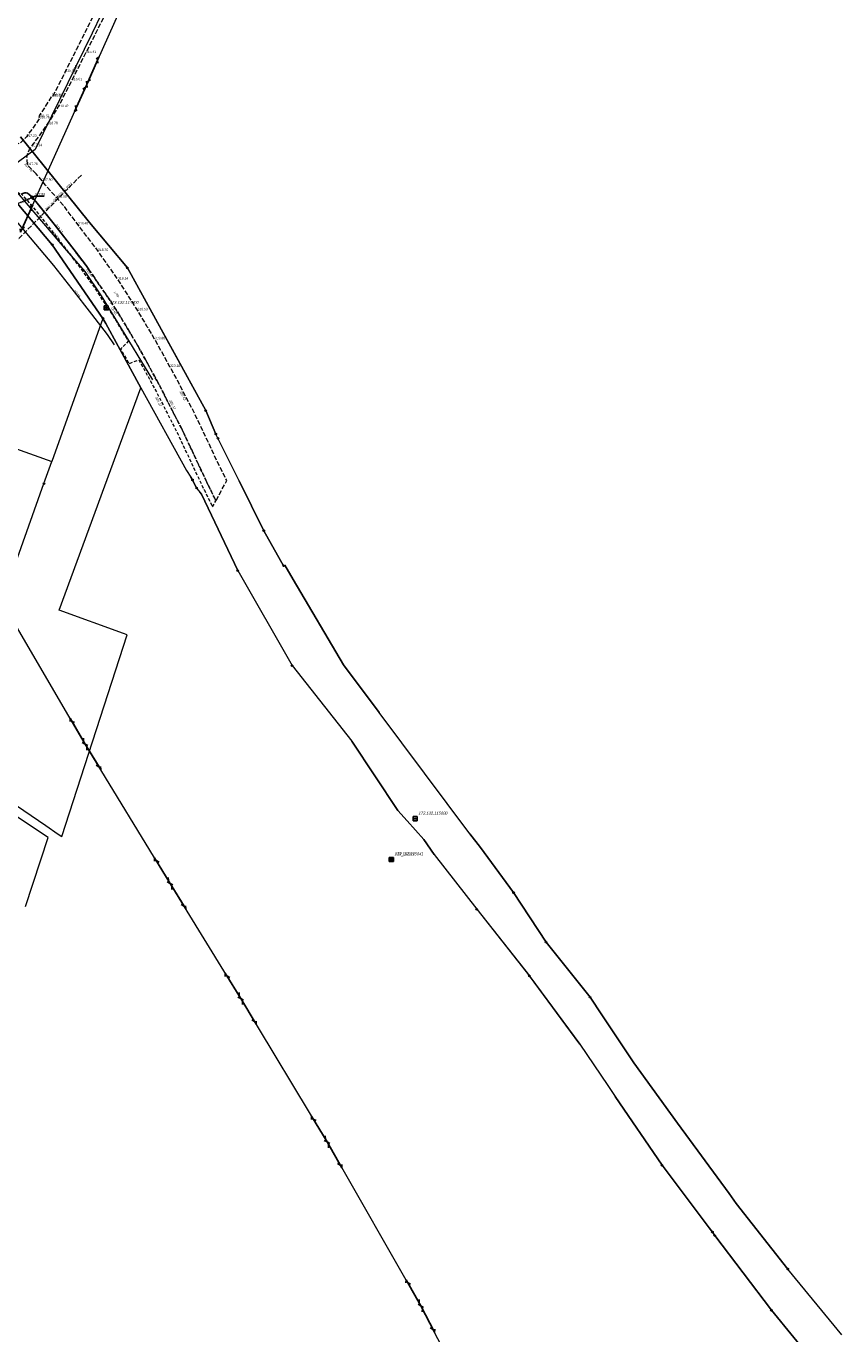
# Model space of a CAD drawing. Header units: metres. Extents: x 7423100 to 7429434, y 5527887 to 5533362.
# Tile 37 of 40: x 7427388 to 7427640, y 5531505 to 5531908. Entities that reach past the tile are written whole.
import ezdxf
from ezdxf.enums import TextEntityAlignment as Align

# ---------------------------------------------------------------- set-up
doc = ezdxf.new("R2010")
doc.units = ezdxf.units.M
doc.header["$MEASUREMENT"] = 0
for name, pattern in [('1.0_0.5', [1.5, 1, -0.5]), ('1.5_0.5', [2, 1.5, -0.5]), ('219-500', [0]), ('sutp_500', [0])]:
    doc.linetypes.add(name, pattern=pattern)
doc.layers.get('0').update_dxf_attribs({"color": 2, "linetype": 'CONTINUOUS', "lineweight": 5})
for name, color, linetype in [('202-punkt graniczny', 7, 'CONTINUOUS'), ('203-punkt graniczny', 7, 'CONTINUOUS'), ('217-kontur klasyfikacyjny', 7, 'CONTINUOUS'), ('218-kontur użytku gruntowego', 7, 'CONTINUOUS'), ('219-działka ewidencyjna', 7, 'CONTINUOUS'), ('chodnik', 7, 'CONTINUOUS'), ('chodnik-Atr17', 7, 'CONTINUOUS'), ('jezdnia', 7, 'CONTINUOUS'), ('jezdnia-Atr17', 7, 'CONTINUOUS'), ('kratka ściekowa', 7, 'CONTINUOUS'), ('krawężnik', 7, 'CONTINUOUS'), ('pikieta sztuczna', 7, 'CONTINUOUS'), ('pikieta sztuczna-Atr2', 7, 'CONTINUOUS'), ('przewód gazowy', 7, 'CONTINUOUS'), ('przewód gazowy-Atr1', 7, 'CONTINUOUS'), ('przewód kanalizacyjny', 7, 'CONTINUOUS'), ('przewód kanalizacyjny-Atr1', 7, 'CONTINUOUS'), ('przewód telekomunikacyjny napowietrzny', 7, 'CONTINUOUS'), ('przewód wodociągowy - ob. projektowany', 7, 'CONTINUOUS'), ('przewód wodociągowy - ob. projektowany-Atr1', 7, 'CONTINUOUS'), ('rzedna', 7, 'CONTINUOUS'), ('rzedna-Atr2', 7, 'CONTINUOUS'), ('Szczegółowa osnowa geodezyjna pozioma', 7, 'CONTINUOUS'), ('Szczegółowa osnowa geodezyjna pozioma-Atr103', 7, 'CONTINUOUS')]:
    doc.layers.add(name, color=color, linetype=linetype)
doc.styles.get("Standard").update_dxf_attribs({"font": 'Working1250.shx', "width": 0.75})

# ---------------------------------------------------------------- blocks, each defined once
blk = doc.blocks.new('203')
at = {"linetype": 'Continuous', "lineweight": 0}
h = blk.add_hatch(color=0, dxfattribs=at)
edge = h.paths.add_edge_path()
edge.add_arc((0, 0), 0.045, 0, 360)
blk = doc.blocks.new('202')
at = {"color": 0, "linetype": 'Continuous', "lineweight": 0}
blk.add_circle((0, 0), 0.25, dxfattribs=at)
blk = doc.blocks.new('US05')
at = {"color": 0, "linetype": 'Continuous', "lineweight": 13}
for p, q in [((-0.525, -0.25), (-0.525, 0.25)), ((-0.525, 0.25), (-0.175, 0.25)), ((-0.175, -0.25), (-0.175, 0.25)), ((-0.175, 0.25), (0.175, 0.25)), ((0.175, -0.25), (0.175, 0.25)), ((0.175, 0.25), (0.525, 0.25)), ((0.525, -0.25), (0.525, 0.25)), ((-0.525, -0.25), (-0.175, -0.25)), ((-0.175, -0.25), (0.175, -0.25)), ((0.175, -0.25), (0.525, -0.25))]:
    blk.add_line(p, q, dxfattribs=at)
blk = doc.blocks.new('PW01')
at = {"linetype": 'Continuous', "lineweight": 13}
h = blk.add_hatch(color=0, dxfattribs=at)
edge = h.paths.add_edge_path()
edge.add_arc((0, 0), 0.045, 0, 360)
blk = doc.blocks.new('SUTP')
at = {"color": 0, "linetype": 'Continuous'}
for p, q in [((0, 0), (0.866, 0.5)), ((0, 0), (9.232, 0)), ((1.866, -0.5), (1, 0)), ((7.366, -0.5), (8.232, 0)), ((9.232, 0), (8.366, 0.5))]:
    blk.add_line(p, q, dxfattribs=at)
blk = doc.blocks.new('OSSP')
at = {"color": 0}
for p, q in [((-0.626, 0.625), (-0.626, -0.625)), ((-0.626, 0.625), (-0.626, -0.625)), ((0.624, 0.625), (-0.626, 0.625)), ((0.624, 0.625), (-0.626, 0.625)), ((0.3, 0), (-0.3, 0)), ((0.3, 0), (-0.3, 0)), ((0, -0.3), (0, 0.3)), ((0, -0.3), (0, 0.3)), ((0.624, -0.625), (0.624, 0.625)), ((0.624, -0.625), (0.624, 0.625)), ((-0.626, -0.625), (0.624, -0.625)), ((-0.626, -0.625), (0.624, -0.625))]:
    blk.add_line(p, q, dxfattribs=at)

msp = doc.modelspace()

# ---------------------------------------------------------------- linework, layer by layer
at = {"layer": '217-kontur klasyfikacyjny', "color": 92, "linetype": 'Continuous', "lineweight": 18, "flags": 128}
for points in [[(7427396.16, 5531840.76), (7427385.31, 5531853.66)], [(7427411.8, 5531818.06), (7427396.16, 5531840.76)], [(7427412.67, 5531816.51), (7427411.8, 5531818.06)], [(7427420.3, 5531802.44), (7427412.67, 5531816.51)], [(7427423.5, 5531796.57), (7427420.3, 5531802.44)], [(7427398.28, 5531728), (7427423.5, 5531796.57)], [(7427418.16, 5531720.8), (7427398.28, 5531728)], [(7427399.12, 5531658.12), (7427419.29, 5531720.39)], [(7427419.29, 5531720.39), (7427418.16, 5531720.8)], [(7427394.88, 5531657.88), (7427363.63, 5531678.56)], [(7427377.9, 5531672.57), (7427394.12, 5531661.53)], [(7427394.12, 5531661.53), (7427398.01, 5531658.88)], [(7427387.89, 5531636.55), (7427394.88, 5531657.88)], [(7427398.01, 5531658.88), (7427399.12, 5531658.12)]]:
    msp.add_lwpolyline(points, dxfattribs=at)
at = {"layer": '218-kontur użytku gruntowego', "color": 3, "linetype": 'Continuous', "lineweight": 18, "flags": 128}
for points in [[(7427390.66, 5531868.73), (7427386.35, 5531874.05)], [(7427407.67, 5531847.68), (7427390.66, 5531868.73)], [(7427385.31, 5531853.66), (7427396.16, 5531840.76)], [(7427396.16, 5531840.76), (7427385.31, 5531853.66)], [(7427419.34, 5531833.62), (7427407.67, 5531847.68)], [(7427396.16, 5531840.76), (7427411.8, 5531818.06)], [(7427411.8, 5531818.06), (7427396.16, 5531840.76)], [(7427431.58, 5531811.33), (7427419.34, 5531833.62)], [(7427411.8, 5531818.06), (7427412.67, 5531816.51)], [(7427412.67, 5531816.51), (7427411.8, 5531818.06)], [(7427412.67, 5531816.51), (7427420.3, 5531802.44)], [(7427420.3, 5531802.44), (7427412.67, 5531816.51)], [(7427443.52, 5531789.59), (7427431.58, 5531811.33)], [(7427420.3, 5531802.44), (7427423.5, 5531796.57)], [(7427423.5, 5531796.57), (7427420.3, 5531802.44)], [(7427398.28, 5531728), (7427423.5, 5531796.57)], [(7427423.5, 5531796.57), (7427437.61, 5531771.1)], [(7427446.63, 5531782.36), (7427443.52, 5531789.59)], [(7427447.28, 5531781.05), (7427446.63, 5531782.36)], [(7427453.81, 5531767.89), (7427447.28, 5531781.05)], [(7427437.61, 5531771.1), (7427438.87, 5531769.09)], [(7427438.87, 5531769.09), (7427439.43, 5531768.21)], [(7427439.43, 5531768.21), (7427440.7, 5531765.69)], [(7427461.43, 5531752.53), (7427453.81, 5531767.89)], [(7427440.7, 5531765.69), (7427441.73, 5531764.44)], [(7427441.73, 5531764.44), (7427442.23, 5531763.84)], [(7427442.23, 5531763.84), (7427453.38, 5531740.22)], [(7427467.55, 5531741.7), (7427461.43, 5531752.53)], [(7427467.71, 5531741.43), (7427467.55, 5531741.7)], [(7427467.93, 5531741.85), (7427467.71, 5531741.43)], [(7427470.49, 5531737.51), (7427467.93, 5531741.85)], [(7427453.38, 5531740.22), (7427470.16, 5531710.87)], [(7427485.99, 5531711.14), (7427470.49, 5531737.51)], [(7427418.16, 5531720.8), (7427398.28, 5531728)], [(7427399.12, 5531658.12), (7427419.29, 5531720.39)], [(7427419.29, 5531720.39), (7427418.16, 5531720.8)], [(7427470.16, 5531710.87), (7427488.64, 5531687.53)], [(7427497.01, 5531696.39), (7427485.99, 5531711.14)], [(7427525.05, 5531659), (7427497.01, 5531696.39)], [(7427488.64, 5531687.53), (7427502.79, 5531666.21)], [(7427394.88, 5531657.88), (7427363.63, 5531678.56)], [(7427377.9, 5531672.57), (7427394.12, 5531661.53)], [(7427502.79, 5531666.21), (7427505.7, 5531663.02)], [(7427394.12, 5531661.53), (7427398.01, 5531658.88)], [(7427505.7, 5531663.02), (7427510.8, 5531657.2)], [(7427387.89, 5531636.55), (7427394.88, 5531657.88)], [(7427398.01, 5531658.88), (7427399.12, 5531658.12)], [(7427510.8, 5531657.2), (7427514.02, 5531652.59)], [(7427528.26, 5531654.73), (7427525.05, 5531659)], [(7427538.51, 5531640.84), (7427528.26, 5531654.73)], [(7427514.02, 5531652.59), (7427527.15, 5531635.68)], [(7427548.54, 5531625.55), (7427538.51, 5531640.84)], [(7427527.15, 5531635.68), (7427543.55, 5531614.92)], [(7427562.12, 5531608.55), (7427548.54, 5531625.55)], [(7427543.55, 5531614.92), (7427558.94, 5531594.02)], [(7427565.71, 5531603.15), (7427562.12, 5531608.55)], [(7427575.6, 5531588.31), (7427565.71, 5531603.15)], [(7427558.94, 5531594.02), (7427567.6, 5531581.29)], [(7427589.15, 5531569.7), (7427575.6, 5531588.31)], [(7427567.6, 5531581.29), (7427569.88, 5531577.94)], [(7427569.88, 5531577.94), (7427584.33, 5531556.67)], [(7427605.01, 5531547.93), (7427589.15, 5531569.7)], [(7427584.33, 5531556.67), (7427597.58, 5531539.1)], [(7427607.25, 5531544.91), (7427605.01, 5531547.93)], [(7427623.16, 5531524.65), (7427607.25, 5531544.91)], [(7427597.58, 5531539.1), (7427599.89, 5531536.04)], [(7427599.89, 5531536.04), (7427600.58, 5531534.99)], [(7427600.58, 5531534.99), (7427618.1, 5531511.92)], [(7427639.83, 5531504.35), (7427623.16, 5531524.65)], [(7427618.1, 5531511.92), (7427631.88, 5531495.04)]]:
    msp.add_lwpolyline(points, dxfattribs=at)
at = {"layer": '219-działka ewidencyjna', "color": 7, "linetype": '219-500', "lineweight": 18, "flags": 128}
for points in [[(7427386.35, 5531874.05), (7427390.66, 5531868.73)], [(7427390.66, 5531868.73), (7427407.67, 5531847.68)], [(7427385.31, 5531853.66), (7427396.16, 5531840.76)], [(7427407.67, 5531847.68), (7427419.34, 5531833.62)], [(7427396.16, 5531840.76), (7427411.8, 5531818.06)], [(7427419.34, 5531833.62), (7427443.52, 5531789.59)], [(7427411.8, 5531818.06), (7427396.02, 5531773.91)], [(7427412.67, 5531816.51), (7427411.8, 5531818.06)], [(7427412.67, 5531816.51), (7427420.3, 5531802.44)], [(7427420.3, 5531802.44), (7427423.5, 5531796.57)], [(7427423.5, 5531796.57), (7427437.61, 5531771.1)], [(7427357.45, 5531787.7), (7427396.02, 5531773.91)], [(7427443.52, 5531789.59), (7427446.63, 5531782.36)], [(7427447.28, 5531781.05), (7427446.63, 5531782.36)], [(7427453.81, 5531767.89), (7427447.28, 5531781.05)], [(7427393.58, 5531767.07), (7427396.02, 5531773.91)], [(7427437.61, 5531771.1), (7427438.87, 5531769.09)], [(7427375.44, 5531716.25), (7427393.58, 5531767.07)], [(7427439.43, 5531768.21), (7427438.87, 5531769.09)], [(7427440.7, 5531765.69), (7427439.43, 5531768.21)], [(7427453.81, 5531767.89), (7427461.43, 5531752.53)], [(7427440.7, 5531765.69), (7427441.73, 5531764.44)], [(7427442.23, 5531763.84), (7427441.73, 5531764.44)], [(7427453.38, 5531740.22), (7427442.23, 5531763.84)], [(7427461.43, 5531752.53), (7427467.55, 5531741.7)], [(7427467.55, 5531741.7), (7427467.71, 5531741.43)], [(7427467.93, 5531741.85), (7427467.71, 5531741.43)], [(7427467.93, 5531741.85), (7427470.49, 5531737.51)], [(7427453.38, 5531740.22), (7427470.16, 5531710.87)], [(7427470.49, 5531737.51), (7427485.99, 5531711.14)], [(7427470.16, 5531710.87), (7427488.64, 5531687.53)], [(7427485.99, 5531711.14), (7427497.01, 5531696.39)], [(7427525.05, 5531659), (7427497.01, 5531696.39)], [(7427502.79, 5531666.21), (7427488.64, 5531687.53)], [(7427505.7, 5531663.02), (7427502.79, 5531666.21)], [(7427510.8, 5531657.2), (7427505.7, 5531663.02)], [(7427514.02, 5531652.59), (7427510.8, 5531657.2)], [(7427525.05, 5531659), (7427528.26, 5531654.73)], [(7427528.26, 5531654.73), (7427538.51, 5531640.84)], [(7427514.02, 5531652.59), (7427527.15, 5531635.68)], [(7427538.51, 5531640.84), (7427548.54, 5531625.55)], [(7427527.15, 5531635.68), (7427543.39, 5531615.1)], [(7427548.54, 5531625.55), (7427562.12, 5531608.55)], [(7427558.94, 5531594.02), (7427543.39, 5531615.1)], [(7427562.12, 5531608.55), (7427565.71, 5531603.15)], [(7427565.71, 5531603.15), (7427575.6, 5531588.31)], [(7427558.94, 5531594.02), (7427567.6, 5531581.29)], [(7427575.6, 5531588.31), (7427589.15, 5531569.7)], [(7427567.6, 5531581.29), (7427569.88, 5531577.94)], [(7427584.33, 5531556.67), (7427569.88, 5531577.94)], [(7427589.15, 5531569.7), (7427605.01, 5531547.93)], [(7427599.89, 5531536.04), (7427584.33, 5531556.67)], [(7427605.01, 5531547.93), (7427607.25, 5531544.91)], [(7427607.25, 5531544.91), (7427623.16, 5531524.65)], [(7427600.58, 5531534.99), (7427599.89, 5531536.04)], [(7427618.1, 5531511.92), (7427600.58, 5531534.99)], [(7427639.83, 5531504.35), (7427623.16, 5531524.65)], [(7427631.88, 5531495.04), (7427618.1, 5531511.92)]]:
    msp.add_lwpolyline(points, dxfattribs=at)
at = {"layer": 'chodnik', "color": 7, "linetype": '1.0_0.5', "lineweight": 18, "flags": 128}
msp.add_lwpolyline([(7427412.34, 5531822.63), (7427412.56, 5531822.42), (7427414.68, 5531819.14), (7427417.21, 5531815.02), (7427419.62, 5531811.01), (7427417.24, 5531808.55), (7427419.84, 5531804.1), (7427422.88, 5531805.28), (7427425.7, 5531800.06), (7427425.71, 5531800.13), (7427426.2, 5531799.17), (7427427.31, 5531797.09), (7427428.63, 5531794.69), (7427434.85, 5531782.46), (7427440.45, 5531770.51), (7427443.08, 5531765.02), (7427445.65, 5531759.87), (7427446.66, 5531761.74), (7427444.28, 5531766.57), (7427441.27, 5531772.92), (7427436.56, 5531783.03), (7427431.94, 5531792.03), (7427429.22, 5531797.4), (7427425.87, 5531803.59), (7427423.88, 5531807.19), (7427421.94, 5531810.64), (7427418.85, 5531815.82), (7427416.21, 5531820.12), (7427414.03, 5531823.52), (7427411, 5531827.89), (7427410.03, 5531829.37), (7427407.75, 5531832.65), (7427407, 5531833.72), (7427406.58, 5531834.32), (7427402.92, 5531839.18), (7427396.77, 5531847.09), (7427395.49, 5531848.72), (7427391.06, 5531854.12), (7427389.7, 5531855.66), (7427388.99, 5531856.32), (7427388.53, 5531856.66), (7427388.02, 5531856.83), (7427387.65, 5531856.79), (7427387.03, 5531856.57), (7427386.65, 5531856.39), (7427389.38, 5531853.32), (7427394.01, 5531847.61), (7427401.32, 5531838.18), (7427405.1, 5531833.19), (7427409.5, 5531827.05)], close=True, dxfattribs=at)
at = {"layer": 'jezdnia', "color": 7, "linetype": '1.5_0.5', "lineweight": 18, "flags": 128}
msp.add_lwpolyline([(7427391.16, 5531862.62), (7427388.54, 5531865.38), (7427388.33, 5531867.89), (7427388.64, 5531869.13), (7427389.09, 5531870.16), (7427389.84, 5531871.18), (7427394.72, 5531877.99), (7427398.01, 5531883.25), (7427402.22, 5531891.54), (7427406.53, 5531899.96), (7427412.27, 5531911.43), (7427418, 5531922.99), (7427424.88, 5531937.76), (7427427.24, 5531942.93), (7427430.61, 5531949.26), (7427432.92, 5531953.53), (7427436.82, 5531960.04), (7427439.82, 5531964.76), (7427444.62, 5531972.05), (7427447.15, 5531975.28), (7427449.71, 5531977.98), (7427451.62, 5531979.68), (7427454.02, 5531981.2), (7427455.28, 5531981.51), (7427459.02, 5531981.41), (7427464.8, 5531980.88), (7427465.34, 5531983.89), (7427455.25, 5531984.8), (7427454.65, 5531985.3), (7427454.5, 5531987.08), (7427451.2, 5531988.6), (7427449.01, 5531982.88), (7427447.44, 5531980.53), (7427443.52, 5531975.9), (7427440.98, 5531972.32), (7427437.77, 5531967.14), (7427434.44, 5531961.91), (7427431.61, 5531957.18), (7427427.21, 5531949.47), (7427426.05, 5531949.29), (7427422.44, 5531942.4), (7427422.69, 5531941.57), (7427422.57, 5531940.09), (7427415.89, 5531925.64), (7427409.51, 5531912.78), (7427403.6, 5531901.08), (7427400.18, 5531894.21), (7427396.27, 5531886.57), (7427395.98, 5531886.64), (7427391.98, 5531880.31), (7427392.24, 5531879.8), (7427388.18, 5531874.07), (7427386.25, 5531872.15), (7427384.53, 5531871.51), (7427382.85, 5531871.76), (7427371.69, 5531885.46), (7427364.97, 5531893.89), (7427362.06, 5531888), (7427359.73, 5531887.23), (7427363.48, 5531882.13), (7427364.2, 5531879.2), (7427372.01, 5531869.66), (7427370.77, 5531868.51), (7427370.56, 5531866.56), (7427368.8, 5531865.44), (7427369.76, 5531864.52), (7427373.57, 5531860.79), (7427377.86, 5531856.68), (7427379.75, 5531859.89), (7427386.65, 5531856.39), (7427387.03, 5531856.57), (7427387.65, 5531856.79), (7427388.02, 5531856.83), (7427388.53, 5531856.66), (7427388.99, 5531856.32), (7427389.7, 5531855.66), (7427391.06, 5531854.12), (7427395.49, 5531848.72), (7427396.77, 5531847.09), (7427402.92, 5531839.18), (7427406.58, 5531834.32), (7427407, 5531833.72), (7427407.75, 5531832.65), (7427410.03, 5531829.37), (7427411, 5531827.89), (7427414.03, 5531823.52), (7427416.21, 5531820.12), (7427418.85, 5531815.82), (7427421.94, 5531810.64), (7427423.88, 5531807.19), (7427425.87, 5531803.59), (7427429.22, 5531797.4), (7427431.94, 5531792.03), (7427436.56, 5531783.03), (7427441.27, 5531772.92), (7427444.28, 5531766.57), (7427446.66, 5531761.74), (7427450.02, 5531767.98), (7427447.07, 5531773.85), (7427444.05, 5531780.33), (7427439.52, 5531789.87), (7427438.2, 5531792.22), (7427436.32, 5531795.94), (7427434.25, 5531799.95), (7427432.48, 5531803.07), (7427427.8, 5531811.6), (7427425.48, 5531815.48), (7427422.47, 5531820.55), (7427416.43, 5531830.03), (7427410.28, 5531838.82), (7427404.04, 5531847.03), (7427399.72, 5531852.75), (7427397.46, 5531855.32), (7427394.1, 5531859.15), (7427393.06, 5531860.52)], close=True, dxfattribs=at)
at = {"layer": 'krawężnik', "color": 7, "linetype": 'Continuous', "lineweight": 25, "flags": 128}
msp.add_lwpolyline([(7427386.65, 5531856.39), (7427387.03, 5531856.57), (7427387.65, 5531856.79), (7427388.02, 5531856.83), (7427388.53, 5531856.66), (7427388.99, 5531856.32), (7427389.7, 5531855.66), (7427391.06, 5531854.12), (7427395.49, 5531848.72), (7427396.77, 5531847.09), (7427402.92, 5531839.18), (7427406.58, 5531834.32), (7427407, 5531833.72), (7427407.75, 5531832.65)], dxfattribs=at)
at = {"layer": 'przewód gazowy', "color": 52, "linetype": 'Continuous', "lineweight": 18, "flags": 128}
msp.add_lwpolyline([(7427364.94, 5531811.34), (7427368.18, 5531818.11), (7427373.93, 5531831.9), (7427375.38, 5531836.18), (7427381.84, 5531851.86), (7427389.28, 5531842.92), (7427396.48, 5531834.37), (7427402.22, 5531827.18), (7427408.26, 5531819.35), (7427413.1, 5531813.1), (7427415.25, 5531809.9)], dxfattribs=at)
at = {"layer": 'przewód kanalizacyjny', "color": 34, "linetype": 'Continuous', "lineweight": 18, "flags": 128}
for points in [[(7427422.32, 5531935.02), (7427408.51, 5531906.06), (7427390.86, 5531870.17), (7427374.9, 5531858.44), (7427367.24, 5531865.39), (7427355.71, 5531875.84)], [(7427427.15, 5531799.09), (7427416.38, 5531816.79), (7427411.33, 5531825.03), (7427406.33, 5531832.55), (7427400.62, 5531839), (7427388.84, 5531852.9), (7427385.01, 5531857.42), (7427381.23, 5531862.01), (7427377.19, 5531865.99), (7427371.25, 5531872.16), (7427367.51, 5531876.32), (7427362.38, 5531882.01), (7427360.01, 5531884.2), (7427357.43, 5531889.22), (7427351.64, 5531898.3), (7427346.71, 5531906.23), (7427339.99, 5531918.25)], [(7427385.25, 5531853.39), (7427389.97, 5531855.34)]]:
    msp.add_lwpolyline(points, dxfattribs=at)
at = {"layer": 'przewód telekomunikacyjny napowietrzny', "color": 30, "linetype": 'sutp_500', "lineweight": 18, "flags": 128}
for points in [[(7427406.77, 5531890.28), (7427427.39, 5531936.35)], [(7427386.33, 5531844.71), (7427406.77, 5531890.28)], [(7427406.28, 5531686.66), (7427380.75, 5531730.39)], [(7427432.51, 5531643.66), (7427406.28, 5531686.66)], [(7427454.33, 5531608.1), (7427432.51, 5531643.66)], [(7427480.94, 5531563.88), (7427454.33, 5531608.1)], [(7427509.91, 5531513.33), (7427480.94, 5531563.88)], [(7427530.96, 5531472.3), (7427509.91, 5531513.33)]]:
    msp.add_lwpolyline(points, dxfattribs=at)
at = {"layer": 'przewód wodociągowy - ob. projektowany', "color": 5, "linetype": '1.5_0.5', "lineweight": 18, "flags": 128}
msp.add_lwpolyline([(7427405.13, 5531862.3), (7427381.63, 5531838.45), (7427370.16, 5531808.07), (7427356.59, 5531774.11), (7427358.89, 5531765), (7427351.72, 5531761.4), (7427346.98, 5531743.93), (7427345.76, 5531731.58), (7427342.2, 5531726.3), (7427323.16, 5531670.11), (7427316.27, 5531649.19), (7427295.95, 5531651.19), (7427292.69, 5531652.2), (7427284.03, 5531656.48), (7427272.35, 5531666.12), (7427264.3, 5531672.86), (7427265.94, 5531676.8), (7427262.46, 5531679.38), (7427258.15, 5531681.51), (7427251.83, 5531683.51), (7427241.41, 5531682.76), (7427233.52, 5531678.48), (7427228.53, 5531674.32), (7427217.34, 5531665.48), (7427210.27, 5531659.12), (7427203.9, 5531661.89)], dxfattribs=at)
at = {"layer": 'rzedna-Atr2', "color": 7, "flags": 128}
msp.add_lwpolyline([(7427389.97, 5531855.34), (7427390.8, 5531855.76), (7427393.65, 5531855.76)], dxfattribs=at)

# ---------------------------------------------------------------- block references
at = {"layer": '202-punkt graniczny', "color": 7, "linetype": 'Continuous', "lineweight": 18}
for p in [(7427396.16, 5531840.76), (7427419.34, 5531833.62), (7427411.8, 5531818.06), (7427443.52, 5531789.59), (7427446.63, 5531782.36), (7427447.28, 5531781.05), (7427393.58, 5531767.07), (7427439.43, 5531768.21), (7427440.7, 5531765.69), (7427461.43, 5531752.53), (7427467.55, 5531741.7), (7427453.38, 5531740.22), (7427470.16, 5531710.87), (7427538.51, 5531640.84), (7427527.15, 5531635.68), (7427548.54, 5531625.55), (7427543.39, 5531615.1), (7427562.12, 5531608.55), (7427584.33, 5531556.67), (7427599.89, 5531536.04), (7427600.58, 5531534.99), (7427623.16, 5531524.65), (7427618.1, 5531511.92)]:
    msp.add_blockref('202', p, dxfattribs=at)
at = {"layer": '203-punkt graniczny', "color": 7, "linetype": 'Continuous', "lineweight": 18}
for p in [(7427390.66, 5531868.73), (7427407.67, 5531847.68), (7427412.67, 5531816.51), (7427420.3, 5531802.44), (7427423.5, 5531796.57), (7427396.02, 5531773.91), (7427437.61, 5531771.1), (7427438.87, 5531769.09), (7427453.81, 5531767.89), (7427441.73, 5531764.44), (7427442.23, 5531763.84), (7427467.93, 5531741.85), (7427467.71, 5531741.43), (7427470.49, 5531737.51), (7427485.99, 5531711.14), (7427497.01, 5531696.39), (7427488.64, 5531687.53), (7427502.79, 5531666.21), (7427505.7, 5531663.02), (7427510.8, 5531657.2), (7427525.05, 5531659), (7427528.26, 5531654.73), (7427514.02, 5531652.59), (7427565.71, 5531603.15), (7427558.94, 5531594.02), (7427575.6, 5531588.31), (7427567.6, 5531581.29), (7427569.88, 5531577.94), (7427589.15, 5531569.7), (7427605.01, 5531547.93), (7427607.25, 5531544.91)]:
    msp.add_blockref('203', p, dxfattribs=at)
at = {"layer": 'kratka ściekowa', "color": 34, "linetype": 'Continuous', "lineweight": 18, "rotation": 311.276}
msp.add_blockref('US05', (7427389.97, 5531855.34), dxfattribs=at)
at = {"layer": 'pikieta sztuczna', "color": 7, "linetype": 'Continuous', "lineweight": 13}
for p in [(7427406.53, 5531899.96), (7427400.18, 5531894.21), (7427402.22, 5531891.54), (7427395.98, 5531886.64), (7427396.27, 5531886.57), (7427398.01, 5531883.25), (7427391.98, 5531880.31), (7427392.24, 5531879.8), (7427394.72, 5531877.99), (7427388.18, 5531874.07), (7427389.84, 5531871.18), (7427388.54, 5531865.38), (7427393.06, 5531860.52), (7427397.46, 5531855.32), (7427396.77, 5531847.09), (7427404.04, 5531847.03), (7427410.28, 5531838.82), (7427407, 5531833.72), (7427416.43, 5531830.03), (7427422.47, 5531820.55), (7427427.8, 5531811.6), (7427432.48, 5531803.07), (7427428.63, 5531794.69), (7427436.32, 5531795.94), (7427431.94, 5531792.03)]:
    msp.add_blockref('PW01', p, dxfattribs=at)
at = {"layer": 'przewód telekomunikacyjny napowietrzny', "color": 30, "linetype": 'Continuous', "lineweight": 18}
for p, rotation in [((7427406.77, 5531890.28), 65.888), ((7427406.77, 5531890.28), 245.842), ((7427386.33, 5531844.71), 65.842), ((7427406.28, 5531686.66), 120.277), ((7427406.28, 5531686.66), 301.383), ((7427432.51, 5531643.66), 121.383), ((7427432.51, 5531643.66), 301.534), ((7427454.33, 5531608.1), 121.534), ((7427454.33, 5531608.1), 301.038), ((7427480.94, 5531563.88), 121.038), ((7427480.94, 5531563.88), 299.817), ((7427509.91, 5531513.33), 119.817), ((7427509.91, 5531513.33), 297.16)]:
    msp.add_blockref('SUTP', p, dxfattribs=dict(at, rotation=rotation))
at = {"layer": 'rzedna', "color": 34, "linetype": 'Continuous', "lineweight": 18}
msp.add_blockref('PW01', (7427389.97, 5531855.34), dxfattribs=at)
at = {"layer": 'Szczegółowa osnowa geodezyjna pozioma', "color": 7, "linetype": 'Continuous', "lineweight": 18}
for p in [(7427412.79, 5531821.28), (7427508.11, 5531663.64), (7427500.71, 5531651.07), (7427500.81, 5531651.01)]:
    msp.add_blockref('OSSP', p, dxfattribs=at)

# ---------------------------------------------------------------- texts
at = {"layer": 'chodnik-Atr17', "color": 7, "width": 0.9}
msp.add_text('ch.kb.', height=0.75, rotation=302.876, dxfattribs=at).set_placement((7427414.28, 5531821.22))
at = {"layer": 'jezdnia-Atr17', "color": 7, "width": 0.9}
msp.add_text('j.mb.', height=0.75, rotation=304.736, dxfattribs=at).set_placement((7427415.24, 5531826.09))
at = {"layer": 'pikieta sztuczna-Atr2', "color": 7, "width": 0.9}
for s, p in [('315.41', (7427406.53, 5531899.96)), ('315.93', (7427400.18, 5531894.21)), ('316.01', (7427402.22, 5531891.54)), ('316.39', (7427395.98, 5531886.64)), ('316.38', (7427396.27, 5531886.57)), ('316.42', (7427398.01, 5531883.25)), ('316.72', (7427391.98, 5531880.31)), ('316.76', (7427392.24, 5531879.8)), ('316.78', (7427394.72, 5531877.99)), ('317.23', (7427388.18, 5531874.07)), ('317.34', (7427389.84, 5531871.18)), ('317.76', (7427388.54, 5531865.38)), ('317.90', (7427393.06, 5531860.52)), ('318.08', (7427397.46, 5531855.32)), ('318.40', (7427404.04, 5531847.03)), ('318.76', (7427410.28, 5531838.82)), ('319.14', (7427416.43, 5531830.03)), ('319.53', (7427422.47, 5531820.55)), ('319.86', (7427427.8, 5531811.6)), ('320.18', (7427432.48, 5531803.07))]:
    msp.add_text(s, height=0.75, dxfattribs=at).set_placement(p)
for s, rotation, p in [('317.76', 312.078, (7427388.02, 5531866.1)), ('318.67', 305.028, (7427407.09, 5531833.59)), ('320.42', 297.797, (7427436.07, 5531795.79)), ('320.47', 296.957, (7427428.49, 5531793.93)), ('320.47', 296.863, (7427432.88, 5531792.99))]:
    msp.add_text(s, height=0.75, rotation=rotation, dxfattribs=at).set_placement(p, align=Align.TOP_LEFT)
msp.add_text('318.14', height=0.75, rotation=307.865, dxfattribs=at).set_placement((7427397.04, 5531846.74))
at = {"layer": 'przewód gazowy-Atr1', "color": 40, "width": 0.9}
msp.add_text('gD40', height=0.75, rotation=-52.435, dxfattribs=at).set_placement((7427402.81, 5531826.41))
at = {"layer": 'przewód kanalizacyjny-Atr1', "color": 34, "width": 0.9}
for s, rotation, p in [('ks200', 63.813, (7427402.41, 5531893.66)), ('kd200', 22.447, (7427386.47, 5531853.89))]:
    msp.add_text(s, height=0.75, rotation=rotation, dxfattribs=at).set_placement(p, align=Align.MIDDLE_LEFT)
msp.add_text('kdD400', height=0.75, rotation=-49.788, dxfattribs=at).set_placement((7427395.76, 5531844.74))
at = {"layer": 'przewód wodociągowy - ob. projektowany-Atr1', "color": 5, "width": 0.9}
msp.add_text('proj. w GK.6630.24.2023', height=0.75, rotation=45.423, dxfattribs=at).set_placement((7427394.4, 5531851.41))
at = {"layer": 'rzedna-Atr2', "color": 34, "width": 0.9}
msp.add_text('317.88', height=0.75, dxfattribs=at).set_placement((7427390.8, 5531855.77), align=Align.BOTTOM_LEFT)
at = {"layer": 'Szczegółowa osnowa geodezyjna pozioma-Atr103', "color": 7, "oblique": 15, "width": 0.9}
for s, p in [('173.132.114900', (7427413.79, 5531822.28)), ('173.132.115000', (7427509.11, 5531664.64)), ('173.132.115041', (7427501.71, 5531652.07)), ('132_32321', (7427501.81, 5531652.01))]:
    msp.add_text(s, height=0.9, dxfattribs=at).set_placement(p, align=Align.BOTTOM_LEFT)

doc.saveas('drawing.dxf')
